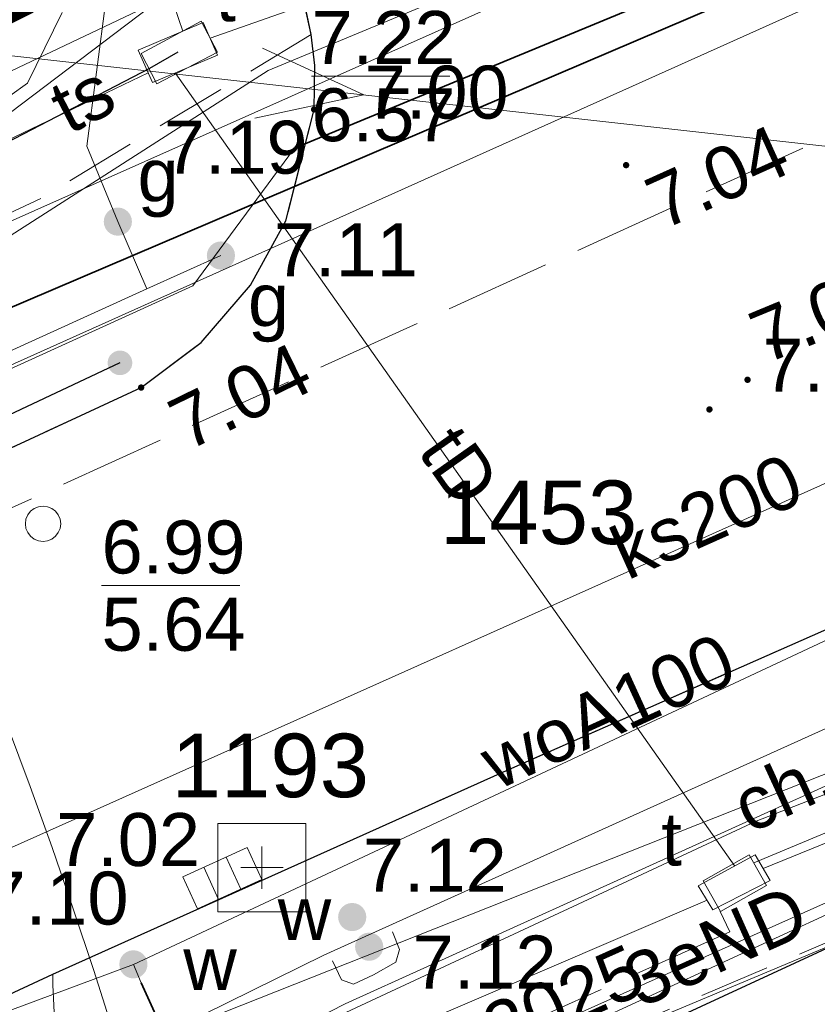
# Model space of a CAD drawing. Extents: x 5474185 to 5474933, y 5916077 to 5916824.
# Tile 196 of 256: x 5474751 to 5474763, y 5916260 to 5916274. Entities that reach past the tile are written whole.
import ezdxf
from ezdxf.enums import TextEntityAlignment as Align

# ---------------------------------------------------------------- set-up
doc = ezdxf.new("R2010")
doc.units = 0
for name, pattern in [('DASHDOT', [1, 0.5, -0.25, 0, -0.25]), ('PRZER2-1', [1.5, 1, -0.5]), ('PRZER3-1', [2, 1.5, -0.5])]:
    doc.linetypes.add(name, pattern=pattern)
doc.layers.add('1-GRAN', color=5, linetype='DASHDOT')
for name, color, linetype, lineweight in [('GESDZI', 253, 'CONTINUOUS', 18), ('GSLKOG', 253, 'CONTINUOUS', 35), ('GSLKRW', 253, 'CONTINUOUS', 25), ('GSPSSP', 253, 'CONTINUOUS', 18), ('GSPSSP_O', 253, 'CONTINUOUS', 18), ('GSPWPS', 253, 'CONTINUOUS', 13), ('GSPWPS_O', 253, 'CONTINUOUS', 13), ('GSSKOA', 253, 'CONTINUOUS', 18), ('GSSKOD', 253, 'CONTINUOUS', 18), ('GSSKOD_O', 253, 'CONTINUOUS', 18), ('GULEPR', 254, 'CONTINUOUS', 18), ('GULEPR_O', 254, 'CONTINUOUS', 18), ('GULGPR', 254, 'CONTINUOUS', 18), ('GULKPR', 7, 'CONTINUOUS', 18), ('GULKPR_O', 254, 'CONTINUOUS', 18), ('GULLOB', 254, 'CONTINUOUS', 35), ('GULSPR', 254, 'CONTINUOUS', 18), ('GULTPR', 254, 'CONTINUOUS', 18), ('GULTPR_O', 254, 'CONTINUOUS', 18), ('GULWPR', 7, 'CONTINUOUS', 18), ('GULWPR_O', 254, 'CONTINUOUS', 18), ('GUPGZA', 253, 'CONTINUOUS', 18), ('GUPGZA_O', 253, 'CONTINUOUS', 18), ('GUPIWZ', 253, 'CONTINUOUS', 18), ('GUPIWZ_O', 253, 'CONTINUOUS', 18), ('GUPKKS', 253, 'CONTINUOUS', 18), ('GUPKSD', 61, 'CONTINUOUS', 18), ('GUPPRZ_O', 40, 'CONTINUOUS', 18), ('GUPWZA', 253, 'CONTINUOUS', 18), ('GUPWZA_O', 253, 'CONTINUOUS', 18), ('GUSIKP', 253, 'CONTINUOUS', 18), ('GUSIWZ', 253, 'CONTINUOUS', 18), ('GUSIWZ_O', 253, 'CONTINUOUS', 18), ('IS HP zasięg', 251, 'CONTINUOUS', 20)]:
    doc.layers.add(name, color=color, linetype=linetype, lineweight=lineweight)
doc.styles.add('Arial', font='arial.ttf')

msp = doc.modelspace()

# ---------------------------------------------------------------- hatches: boundary and pattern name
at = {"layer": 'GSLKOG'}
msp.add_hatch(color=256, dxfattribs=at).paths.add_polyline_path([(5474752.665328, 5916268.515617), (5474752.620694, 5916268.525355), (5474752.580103, 5916268.546315), (5474752.546317, 5916268.577067), (5474752.521643, 5916268.615514), (5474752.507761, 5916268.659037), (5474752.505617, 5916268.704672), (5474752.515355, 5916268.749306), (5474752.536315, 5916268.789897), (5474752.567067, 5916268.823683), (5474752.605514, 5916268.848357), (5474752.649037, 5916268.862239), (5474752.694672, 5916268.864384), (5474752.739306, 5916268.854645), (5474752.779897, 5916268.833685), (5474752.813683, 5916268.802933), (5474752.838357, 5916268.764486), (5474752.852239, 5916268.720963), (5474752.854383, 5916268.675328), (5474752.844645, 5916268.630694), (5474752.823685, 5916268.590103), (5474752.792933, 5916268.556317), (5474752.754486, 5916268.531643), (5474752.710963, 5916268.517761)])
at = {"layer": 'GSPWPS'}
for points in [[(5474755.43, 5916272.235), (5474755.418353, 5916272.236533), (5474755.4075, 5916272.241029), (5474755.39818, 5916272.24818), (5474755.391029, 5916272.2575), (5474755.386533, 5916272.268353), (5474755.385, 5916272.28), (5474755.386533, 5916272.291647), (5474755.391029, 5916272.3025), (5474755.39818, 5916272.31182), (5474755.4075, 5916272.318971), (5474755.418353, 5916272.323467), (5474755.43, 5916272.325), (5474755.441647, 5916272.323467), (5474755.4525, 5916272.318971), (5474755.46182, 5916272.31182), (5474755.468971, 5916272.3025), (5474755.473467, 5916272.291647), (5474755.475, 5916272.28), (5474755.473467, 5916272.268353), (5474755.468971, 5916272.2575), (5474755.46182, 5916272.24818), (5474755.4525, 5916272.241029), (5474755.441647, 5916272.236533)], [(5474759.85, 5916271.445), (5474759.838353, 5916271.446533), (5474759.8275, 5916271.451029), (5474759.81818, 5916271.45818), (5474759.811029, 5916271.4675), (5474759.806533, 5916271.478353), (5474759.805, 5916271.49), (5474759.806533, 5916271.501647), (5474759.811029, 5916271.5125), (5474759.81818, 5916271.52182), (5474759.8275, 5916271.528971), (5474759.838353, 5916271.533467), (5474759.85, 5916271.535), (5474759.861647, 5916271.533467), (5474759.8725, 5916271.528971), (5474759.88182, 5916271.52182), (5474759.888971, 5916271.5125), (5474759.893467, 5916271.501647), (5474759.895, 5916271.49), (5474759.893467, 5916271.478353), (5474759.888971, 5916271.4675), (5474759.88182, 5916271.45818), (5474759.8725, 5916271.451029), (5474759.861647, 5916271.446533)], [(5474761.57, 5916268.405), (5474761.558353, 5916268.406533), (5474761.5475, 5916268.411029), (5474761.53818, 5916268.41818), (5474761.531029, 5916268.4275), (5474761.526533, 5916268.438353), (5474761.525, 5916268.45), (5474761.526533, 5916268.461647), (5474761.531029, 5916268.4725), (5474761.53818, 5916268.48182), (5474761.5475, 5916268.488971), (5474761.558353, 5916268.493467), (5474761.57, 5916268.495), (5474761.581647, 5916268.493467), (5474761.5925, 5916268.488971), (5474761.60182, 5916268.48182), (5474761.608971, 5916268.4725), (5474761.613467, 5916268.461647), (5474761.615, 5916268.45), (5474761.613467, 5916268.438353), (5474761.608971, 5916268.4275), (5474761.60182, 5916268.41818), (5474761.5925, 5916268.411029), (5474761.581647, 5916268.406533)], [(5474752.98, 5916268.295), (5474752.968353, 5916268.296533), (5474752.9575, 5916268.301029), (5474752.94818, 5916268.30818), (5474752.941029, 5916268.3175), (5474752.936533, 5916268.328353), (5474752.935, 5916268.34), (5474752.936533, 5916268.351647), (5474752.941029, 5916268.3625), (5474752.94818, 5916268.37182), (5474752.9575, 5916268.378971), (5474752.968353, 5916268.383467), (5474752.98, 5916268.385), (5474752.991647, 5916268.383467), (5474753.0025, 5916268.378971), (5474753.01182, 5916268.37182), (5474753.018971, 5916268.3625), (5474753.023467, 5916268.351647), (5474753.025, 5916268.34), (5474753.023467, 5916268.328353), (5474753.018971, 5916268.3175), (5474753.01182, 5916268.30818), (5474753.0025, 5916268.301029), (5474752.991647, 5916268.296533)], [(5474761.03, 5916267.985), (5474761.018353, 5916267.986533), (5474761.0075, 5916267.991029), (5474760.99818, 5916267.99818), (5474760.991029, 5916268.0075), (5474760.986533, 5916268.018353), (5474760.985, 5916268.03), (5474760.986533, 5916268.041647), (5474760.991029, 5916268.0525), (5474760.99818, 5916268.06182), (5474761.0075, 5916268.068971), (5474761.018353, 5916268.073467), (5474761.03, 5916268.075), (5474761.041647, 5916268.073467), (5474761.0525, 5916268.068971), (5474761.06182, 5916268.06182), (5474761.068971, 5916268.0525), (5474761.073467, 5916268.041647), (5474761.075, 5916268.03), (5474761.073467, 5916268.018353), (5474761.068971, 5916268.0075), (5474761.06182, 5916267.99818), (5474761.0525, 5916267.991029), (5474761.041647, 5916267.986533)]]:
    msp.add_hatch(color=256, dxfattribs=at).paths.add_polyline_path(points)
at = {"layer": 'GUPGZA'}
for points in [[(5474752.65, 5916270.49), (5474752.598236, 5916270.496815), (5474752.55, 5916270.516795), (5474752.508579, 5916270.548579), (5474752.476795, 5916270.59), (5474752.456815, 5916270.638236), (5474752.45, 5916270.69), (5474752.456815, 5916270.741764), (5474752.476795, 5916270.79), (5474752.508579, 5916270.831421), (5474752.55, 5916270.863205), (5474752.598236, 5916270.883185), (5474752.65, 5916270.89), (5474752.701764, 5916270.883185), (5474752.75, 5916270.863205), (5474752.791421, 5916270.831421), (5474752.823205, 5916270.79), (5474752.843185, 5916270.741764), (5474752.85, 5916270.69), (5474752.843185, 5916270.638236), (5474752.823205, 5916270.59), (5474752.791421, 5916270.548579), (5474752.75, 5916270.516795), (5474752.701764, 5916270.496815)], [(5474754.11, 5916270.01), (5474754.058236, 5916270.016815), (5474754.01, 5916270.036795), (5474753.968579, 5916270.068579), (5474753.936795, 5916270.11), (5474753.916815, 5916270.158236), (5474753.91, 5916270.21), (5474753.916815, 5916270.261764), (5474753.936795, 5916270.31), (5474753.968579, 5916270.351421), (5474754.01, 5916270.383205), (5474754.058236, 5916270.403185), (5474754.11, 5916270.41), (5474754.161764, 5916270.403185), (5474754.21, 5916270.383205), (5474754.251421, 5916270.351421), (5474754.283205, 5916270.31), (5474754.303185, 5916270.261764), (5474754.31, 5916270.21), (5474754.303185, 5916270.158236), (5474754.283205, 5916270.11), (5474754.251421, 5916270.068579), (5474754.21, 5916270.036795), (5474754.161764, 5916270.016815)]]:
    msp.add_hatch(color=256, dxfattribs=at).paths.add_polyline_path(points)
at = {"layer": 'GUPWZA'}
for points in [[(5474755.97, 5916260.64), (5474755.918236, 5916260.646815), (5474755.87, 5916260.666795), (5474755.828579, 5916260.698579), (5474755.796795, 5916260.74), (5474755.776815, 5916260.788236), (5474755.77, 5916260.84), (5474755.776815, 5916260.891764), (5474755.796795, 5916260.94), (5474755.828579, 5916260.981421), (5474755.87, 5916261.013205), (5474755.918236, 5916261.033185), (5474755.97, 5916261.04), (5474756.021764, 5916261.033185), (5474756.07, 5916261.013205), (5474756.111421, 5916260.981421), (5474756.143205, 5916260.94), (5474756.163185, 5916260.891764), (5474756.17, 5916260.84), (5474756.163185, 5916260.788236), (5474756.143205, 5916260.74), (5474756.111421, 5916260.698579), (5474756.07, 5916260.666795), (5474756.021764, 5916260.646815)], [(5474756.21, 5916260.22), (5474756.158236, 5916260.226815), (5474756.11, 5916260.246795), (5474756.068579, 5916260.278579), (5474756.036795, 5916260.32), (5474756.016815, 5916260.368236), (5474756.01, 5916260.42), (5474756.016815, 5916260.471764), (5474756.036795, 5916260.52), (5474756.068579, 5916260.561421), (5474756.11, 5916260.593205), (5474756.158236, 5916260.613185), (5474756.21, 5916260.62), (5474756.261764, 5916260.613185), (5474756.31, 5916260.593205), (5474756.351421, 5916260.561421), (5474756.383205, 5916260.52), (5474756.403185, 5916260.471764), (5474756.41, 5916260.42), (5474756.403185, 5916260.368236), (5474756.383205, 5916260.32), (5474756.351421, 5916260.278579), (5474756.31, 5916260.246795), (5474756.261764, 5916260.226815)], [(5474752.87, 5916259.97), (5474752.818236, 5916259.976815), (5474752.77, 5916259.996795), (5474752.728579, 5916260.028579), (5474752.696795, 5916260.07), (5474752.676815, 5916260.118236), (5474752.67, 5916260.17), (5474752.676815, 5916260.221764), (5474752.696795, 5916260.27), (5474752.728579, 5916260.311421), (5474752.77, 5916260.343205), (5474752.818236, 5916260.363185), (5474752.87, 5916260.37), (5474752.921764, 5916260.363185), (5474752.97, 5916260.343205), (5474753.011421, 5916260.311421), (5474753.043205, 5916260.27), (5474753.063185, 5916260.221764), (5474753.07, 5916260.17), (5474753.063185, 5916260.118236), (5474753.043205, 5916260.07), (5474753.011421, 5916260.028579), (5474752.97, 5916259.996795), (5474752.921764, 5916259.976815)]]:
    msp.add_hatch(color=256, dxfattribs=at).paths.add_polyline_path(points)

# ---------------------------------------------------------------- linework, layer by layer
at = {"layer": '1-GRAN', "ltscale": 5, "const_width": 0.8, "elevation": 10.08}
msp.add_lwpolyline([(5474751.83, 5916275.64), (5474751.14, 5916273.94), (5474644.79, 5916221), (5474615.29, 5916258.3), (5474592.4, 5916287.8), (5474563.35, 5916264.64), (5474560.03, 5916268.81), (5474550.58, 5916262.91), (5474454.86, 5916375.82)], dxfattribs=at)
at = {"layer": 'GESDZI', "linetype": 'Continuous', "lineweight": 13}
for p, q in [((5474752.75, 5916256.25, 10.22), (5474770.72, 5916263.78, 10.22)), ((5474770.72, 5916263.78, 10.22), (5474752.75, 5916256.25, 10.22))]:
    msp.add_line(p, q, dxfattribs=at)
at = {"layer": 'GSLKOG', "linetype": 'Continuous', "lineweight": 30}
for p, q in [((5474752.68, 5916268.69, 10.18), (5474731.25, 5916258.61, 10.18)), ((5474753.19, 5916256.01, 10.18), (5474765.75, 5916261.81, 10.18))]:
    msp.add_line(p, q, dxfattribs=at)
at = {"layer": 'GSLKRW', "linetype": 'Continuous', "lineweight": 30}
for p, q in [((5474755.39, 5916273.34, 10.18), (5474755.18, 5916274.31, 10.18)), ((5474755.44, 5916272.9, 10.18), (5474755.39, 5916273.34, 10.18)), ((5474755.43, 5916272.28, 10.18), (5474755.44, 5916272.9, 10.18)), ((5474755.03, 5916270.7, 10.18), (5474755.43, 5916272.28, 10.18)), ((5474754.53, 5916269.79, 10.18), (5474755.03, 5916270.7, 10.18)), ((5474753.83, 5916268.98, 10.18), (5474754.53, 5916269.79, 10.18)), ((5474752.98, 5916268.34, 10.18), (5474753.83, 5916268.98, 10.18)), ((5474746.19, 5916265.2, 10.18), (5474752.98, 5916268.34, 10.18))]:
    msp.add_line(p, q, dxfattribs=at)
at = {"layer": 'GSLKRW', "linetype": 'Continuous', "lineweight": 30, "elevation": 10.18, "flags": 128}
msp.add_lwpolyline([(5474661.05, 5916216.2), (5474669.32, 5916220.5), (5474673.93, 5916222.81), (5474688.7, 5916230.19), (5474694.17, 5916232.96), (5474712.09, 5916241.76), (5474716.3, 5916243.77), (5474721.6, 5916246.29), (5474728.77, 5916249.5), (5474732.86, 5916251.44), (5474746.45, 5916257.67), (5474747.62, 5916258.16), (5474750.63, 5916259.52), (5474751.73, 5916260.03), (5474758.07, 5916262.88), (5474762.81, 5916264.97), (5474765.5, 5916266.15), (5474768.21, 5916267.41), (5474774.66, 5916270.29), (5474785.53, 5916275.01)], dxfattribs=at)
at = {"layer": 'GSPSSP', "elevation": 10.36, "flags": 128}
for points in [[(5474754.69, 5916261.84), (5474754.69, 5916261.24)], [(5474754.99, 5916261.54), (5474754.39, 5916261.54)]]:
    msp.add_lwpolyline(points, dxfattribs=at)
at = {"layer": 'GSPSSP'}
msp.add_3dface([(5474755.315, 5916262.165, 10.36), (5474755.315, 5916260.915, 10.36), (5474754.065, 5916260.915, 10.36), (5474754.065, 5916262.165, 10.36)], dxfattribs=at)
at = {"layer": 'GSSKOA', "linetype": 'PRZER3-1', "lineweight": 13}
for p, q in [((5474755.18, 5916274.31, 10.18), (5474755.39, 5916273.34, 10.18)), ((5474755.39, 5916273.34, 10.18), (5474755.44, 5916272.9, 10.18)), ((5474755.44, 5916272.9, 10.18), (5474755.43, 5916272.28, 10.18)), ((5474755.43, 5916272.28, 10.18), (5474755.03, 5916270.7, 10.18)), ((5474755.03, 5916270.7, 10.18), (5474754.53, 5916269.79, 10.18)), ((5474754.53, 5916269.79, 10.18), (5474753.83, 5916268.98, 10.18)), ((5474753.83, 5916268.98, 10.18), (5474752.98, 5916268.34, 10.18)), ((5474752.98, 5916268.34, 10.18), (5474746.19, 5916265.2, 10.18)), ((5474750.63, 5916259.52, 10.18), (5474751.73, 5916260.03, 10.18)), ((5474751.73, 5916260.03, 10.18), (5474751.73, 5916259.88, 10.18)), ((5474751.73, 5916259.88, 10.18), (5474751.8, 5916258.36, 10.18))]:
    msp.add_line(p, q, dxfattribs=at)
at = {"layer": 'GSSKOA', "linetype": 'PRZER3-1', "lineweight": 13, "elevation": 10.18}
msp.add_lwpolyline([(5474661.05, 5916216.2), (5474669.32, 5916220.5), (5474673.93, 5916222.81), (5474688.7, 5916230.19), (5474694.17, 5916232.96), (5474712.09, 5916241.76), (5474716.3, 5916243.77), (5474721.6, 5916246.29), (5474728.77, 5916249.5), (5474732.86, 5916251.44), (5474746.45, 5916257.67), (5474747.62, 5916258.16), (5474750.63, 5916259.52), (5474751.73, 5916260.03), (5474758.07, 5916262.88), (5474762.81, 5916264.97), (5474765.5, 5916266.15), (5474768.21, 5916267.41), (5474774.66, 5916270.29), (5474785.53, 5916275.01)], dxfattribs=at)
at = {"layer": 'GSSKOD', "linetype": 'PRZER2-1', "lineweight": 13}
for p, q in [((5474755.39, 5916273.34, 10.18), (5474751.56, 5916271.02, 10.18)), ((5474755.44, 5916272.9, 10.18), (5474755.39, 5916273.34, 10.18)), ((5474755.43, 5916272.28, 10.18), (5474755.44, 5916272.9, 10.18)), ((5474755.03, 5916270.7, 10.18), (5474755.43, 5916272.28, 10.18)), ((5474751.56, 5916271.02, 10.18), (5474749.49, 5916270.05, 10.18)), ((5474754.53, 5916269.79, 10.18), (5474755.03, 5916270.7, 10.18)), ((5474753.83, 5916268.98, 10.18), (5474754.53, 5916269.79, 10.18)), ((5474752.98, 5916268.34, 10.18), (5474753.83, 5916268.98, 10.18)), ((5474746.19, 5916265.2, 10.18), (5474752.98, 5916268.34, 10.18)), ((5474762.81, 5916264.97, 10.18), (5474758.07, 5916262.88, 10.18)), ((5474758.07, 5916262.88, 10.18), (5474751.73, 5916260.03, 10.18)), ((5474752.64, 5916256.21, 10.18), (5474765.66, 5916261.74, 10.18)), ((5474751.73, 5916260.03, 10.18), (5474751.73, 5916259.88, 10.18)), ((5474751.73, 5916259.88, 10.18), (5474751.8, 5916258.36, 10.18))]:
    msp.add_line(p, q, dxfattribs=at)
at = {"layer": 'GULEPR', "linetype": 'Continuous', "lineweight": 13}
for p, q in [((5474796.45, 5916290.89, 10.14), (5474701.21, 5916248.45, 10.14)), ((5474750.62, 5916272.58, 10.14), (5474765.75, 5916279.76, 10.14)), ((5474754.78, 5916272.83, 10.14), (5474763.07, 5916276.28, 10.14)), ((5474762.45, 5916274.75, 10.14), (5474755.15, 5916271.73, 10.14)), ((5474751.86, 5916273.65, 10.14), (5474751.37, 5916272.65, 10.14)), ((5474750.47, 5916270.07, 10.14), (5474754.78, 5916272.83, 10.14)), ((5474751.37, 5916272.65, 10.14), (5474751.12, 5916272.47, 10.14)), ((5474755.15, 5916271.73, 10.14), (5474753.71, 5916269.78, 10.14)), ((5474756.55, 5916258.05, 10.14), (5474782.71, 5916270.09, 10.14)), ((5474753.71, 5916269.78, 10.14), (5474750.5, 5916268.32, 10.14)), ((5474753, 5916256.71, 10.14), (5474769.3, 5916264.01, 10.14))]:
    msp.add_line(p, q, dxfattribs=at)
at = {"layer": 'GULEPR', "elevation": 10.14, "flags": 128}
msp.add_lwpolyline([(5474754.588829, 5916272.153891), (5474756.134857, 5916272.485247), (5474754.699221, 5916273.147779)], dxfattribs=at)
at = {"layer": 'GULEPR', "linetype": 'Continuous', "lineweight": 18, "elevation": 10.14, "flags": 128}
msp.add_lwpolyline([(5474750.42, 5916273.12), (5474777.88, 5916270.07)], dxfattribs=at)
at = {"layer": 'GULGPR', "linetype": 'Continuous', "lineweight": 13}
for p, q in [((5474741.12, 5916264.16, 10.14), (5474775.02, 5916279.39, 10.14)), ((5474752.21, 5916271.76, 10.14), (5474752.81, 5916276.38, 10.14)), ((5474781.76, 5916272.13, 10.14), (5474755.57, 5916260.3, 10.14)), ((5474781.76, 5916272.13, 10.14), (5474755.57, 5916260.3, 10.14)), ((5474752.65, 5916270.69, 10.14), (5474752.21, 5916271.76, 10.14)), ((5474753.06, 5916269.74, 10.14), (5474752.65, 5916270.69, 10.14)), ((5474753.06, 5916269.74, 10.14), (5474754.11, 5916270.21, 10.14)), ((5474715.16, 5916252.49, 10.14), (5474753.06, 5916269.74, 10.14)), ((5474755.57, 5916260.3, 10.14), (5474692.73, 5916229.4, 10.14)), ((5474755.57, 5916260.3, 10.14), (5474692.73, 5916229.4, 10.14))]:
    msp.add_line(p, q, dxfattribs=at)
at = {"layer": 'GULKPR', "linetype": 'Continuous', "lineweight": 18, "elevation": 10.14, "flags": 128}
msp.add_lwpolyline([(5474749.25, 5916260.98), (5474765.57, 5916268.28)], dxfattribs=at)
at = {"layer": 'GULLOB', "linetype": 'Continuous', "lineweight": 30}
for p, q in [((5474753.5, 5916273.09, 10.12), (5474753.1, 5916272.86, 10.12)), ((5474753.1, 5916272.86, 10.12), (5474750.21, 5916271.36, 10.12))]:
    msp.add_line(p, q, dxfattribs=at)
at = {"layer": 'GULLOB', "linetype": 'Continuous', "lineweight": 35, "elevation": 10.12, "flags": 128}
for points in [[(5474764.5, 5916275.18), (5474747.6, 5916267.97)], [(5474762.45, 5916274.75), (5474755.15, 5916271.73)], [(5474752.98, 5916259.91), (5474754.47, 5916256.62)]]:
    msp.add_lwpolyline(points, dxfattribs=at)
at = {"layer": 'GULSPR', "linetype": 'Continuous', "lineweight": 18, "elevation": 10.14, "flags": 128}
msp.add_lwpolyline([(5474764.5, 5916275.18), (5474747.6, 5916267.97)], dxfattribs=at)
at = {"layer": 'GULTPR', "linetype": 'Continuous', "lineweight": 13}
for p, q in [((5474753.96, 5916273.29, 10.14), (5474763.58, 5916276.71, 10.14)), ((5474753.59, 5916274.1, 10.14), (5474749.84, 5916271.26, 10.14)), ((5474753.5, 5916273.09, 10.14), (5474753.1, 5916272.86, 10.14)), ((5474753.1, 5916272.86, 10.14), (5474750.21, 5916271.36, 10.14)), ((5474737.4, 5916265.27, 10.14), (5474753.08, 5916272.8, 10.14)), ((5474761.69, 5916262.2, 10.14), (5474770.24, 5916265.51, 10.14)), ((5474752.63, 5916258.89, 10.14), (5474762.91, 5916262.96, 10.14)), ((5474749.49, 5916256.51, 10.14), (5474761.69, 5916262.2, 10.14))]:
    msp.add_line(p, q, dxfattribs=at)
at = {"layer": 'GULTPR', "linetype": 'PRZER3-1', "lineweight": 13}
for p, q in [((5474761.66, 5916261.61, 10.14), (5474772.2, 5916266.01, 10.14)), ((5474761.18, 5916260.92, 10.14), (5474761.32, 5916260.63, 10.14)), ((5474761.32, 5916260.63, 10.14), (5474752.94, 5916256.88, 10.14))]:
    msp.add_line(p, q, dxfattribs=at)
at = {"layer": 'GULTPR', "linetype": 'Continuous', "lineweight": 18, "elevation": 10.14, "flags": 128}
for points in [[(5474761.79, 5916261.53), (5474801.18, 5916277.56)], [(5474753.57, 5916273.39), (5474753.14, 5916274.65)], [(5474761.39, 5916261.56), (5474753.46, 5916272.8)], [(5474734.94, 5916249.9), (5474761, 5916261.08)]]:
    msp.add_lwpolyline(points, dxfattribs=at)
at = {"layer": 'GULWPR', "linetype": 'Continuous', "lineweight": 13}
for p, q in [((5474752.87, 5916260.17, 10.14), (5474781.2, 5916273.42, 10.14)), ((5474755.87, 5916259.61, 10.14), (5474782.04, 5916271.49, 10.14)), ((5474756.54, 5916260.63, 10.14), (5474756.64, 5916260.38, 10.14)), ((5474756.64, 5916260.38, 10.14), (5474756.59, 5916260.2, 10.14)), ((5474749.36, 5916258.86, 10.14), (5474752.87, 5916260.17, 10.14)), ((5474752.87, 5916260.17, 10.14), (5474752.98, 5916259.91, 10.14)), ((5474755.69, 5916260.22, 10.14), (5474755.82, 5916259.95, 10.14)), ((5474756.59, 5916260.2, 10.14), (5474756.27, 5916260.02, 10.14)), ((5474752.98, 5916259.91, 10.14), (5474754.47, 5916256.62, 10.14)), ((5474755.82, 5916259.95, 10.14), (5474755.99, 5916259.89, 10.14)), ((5474755.99, 5916259.89, 10.14), (5474756.27, 5916260.02, 10.14)), ((5474694.85, 5916228.82, 10.14), (5474755.87, 5916259.61, 10.14))]:
    msp.add_line(p, q, dxfattribs=at)
at = {"layer": 'GULWPR', "linetype": 'PRZER3-1', "lineweight": 13}
msp.add_line((5474746.42, 5916264.49, 10.14), (5474765.01, 5916272.94, 10.14), dxfattribs=at)
at = {"layer": 'GUPIWZ', "elevation": 10.18, "flags": 128}
msp.add_lwpolyline([(5474751.59, 5916266.66), (5474751.654705, 5916266.651481), (5474751.715, 5916266.626506), (5474751.766777, 5916266.586777), (5474751.806506, 5916266.535), (5474751.831481, 5916266.474705), (5474751.84, 5916266.41), (5474751.831481, 5916266.345295), (5474751.806506, 5916266.285), (5474751.766777, 5916266.233223), (5474751.715, 5916266.193494), (5474751.654705, 5916266.168519), (5474751.59, 5916266.16), (5474751.525295, 5916266.168519), (5474751.465, 5916266.193494), (5474751.413223, 5916266.233223), (5474751.373494, 5916266.285), (5474751.348519, 5916266.345295), (5474751.34, 5916266.41), (5474751.348519, 5916266.474705), (5474751.373494, 5916266.535), (5474751.413223, 5916266.586777), (5474751.465, 5916266.626506), (5474751.525295, 5916266.651481), (5474751.59, 5916266.66)], close=True, dxfattribs=at)
at = {"layer": 'GUPIWZ'}
msp.add_3dface([(5474761.839388, 5916261.285718, 10.18), (5474761.185514, 5916260.918365, 10.18), (5474760.940612, 5916261.354282, 10.18), (5474761.594486, 5916261.721635, 10.18)], dxfattribs=at)
at = {"layer": 'GUPKKS', "elevation": 10.16, "flags": 128}
for points in [[(5474754.392999, 5916261.235221), (5474754.18541, 5916261.690091)], [(5474754.07459, 5916261.089909), (5474753.867001, 5916261.544779)]]:
    msp.add_lwpolyline(points, dxfattribs=at)
at = {"layer": 'GUPKKS'}
msp.add_3dface([(5474754.688665, 5916261.370155, 10.16), (5474753.778925, 5916260.954976, 10.16), (5474753.571335, 5916261.409845, 10.16), (5474754.481075, 5916261.825024, 10.16)], dxfattribs=at)
at = {"layer": 'GUPKSD', "elevation": 10.16, "flags": 128}
msp.add_lwpolyline([(5474751.59, 5916266.66), (5474751.654705, 5916266.651481), (5474751.715, 5916266.626506), (5474751.766777, 5916266.586777), (5474751.806506, 5916266.535), (5474751.831481, 5916266.474705), (5474751.84, 5916266.41), (5474751.831481, 5916266.345295), (5474751.806506, 5916266.285), (5474751.766777, 5916266.233223), (5474751.715, 5916266.193494), (5474751.654705, 5916266.168519), (5474751.59, 5916266.16), (5474751.525295, 5916266.168519), (5474751.465, 5916266.193494), (5474751.413223, 5916266.233223), (5474751.373494, 5916266.285), (5474751.348519, 5916266.345295), (5474751.34, 5916266.41), (5474751.348519, 5916266.474705), (5474751.373494, 5916266.535), (5474751.413223, 5916266.586777), (5474751.465, 5916266.626506), (5474751.525295, 5916266.651481), (5474751.59, 5916266.66)], close=True, dxfattribs=at)
at = {"layer": 'GUPPRZ_O', "linetype": 'Continuous', "lineweight": 13, "elevation": 10.8, "flags": 128}
for points in [[(5474755.393395, 5916272.751305), (5474757.353395, 5916272.751305)], [(5474752.4192, 5916265.533979), (5474754.3792, 5916265.533979)]]:
    msp.add_lwpolyline(points, dxfattribs=at)
at = {"layer": 'GUSIKP', "linetype": 'Continuous', "lineweight": 13}
for p, q in [((5474752.94, 5916273.12, 10.14), (5474753.86, 5916273.51, 10.14)), ((5474753.86, 5916273.51, 10.14), (5474754.06, 5916273.05, 10.14)), ((5474753.14, 5916272.66, 10.14), (5474752.94, 5916273.12, 10.14)), ((5474754.06, 5916273.05, 10.14), (5474753.14, 5916272.66, 10.14)), ((5474760.87, 5916261.28, 10.14), (5474761.68, 5916261.72, 10.14)), ((5474761.68, 5916261.72, 10.14), (5474761.89, 5916261.36, 10.14)), ((5474761.08, 5916260.94, 10.14), (5474760.87, 5916261.28, 10.14)), ((5474761.89, 5916261.36, 10.14), (5474761.08, 5916260.94, 10.14))]:
    msp.add_line(p, q, dxfattribs=at)
at = {"layer": 'GUSIWZ', "linetype": 'Continuous', "lineweight": 13}
for p, q in [((5474752.98, 5916273.07, 10.16), (5474753.83, 5916273.53, 10.16)), ((5474753.83, 5916273.53, 10.16), (5474754.06, 5916273.09, 10.16)), ((5474753.2, 5916272.64, 10.16), (5474752.98, 5916273.07, 10.16)), ((5474754.06, 5916273.09, 10.16), (5474753.2, 5916272.64, 10.16))]:
    msp.add_line(p, q, dxfattribs=at)
at = {"layer": 'IS HP zasięg', "lineweight": 15, "ltscale": 0.7}
msp.add_circle((5474680.96, 5916236.9), 75, dxfattribs=at)
msp.add_circle((5474680.96, 5916236.9), 75, dxfattribs=at)

# ---------------------------------------------------------------- texts
at = {"layer": 'GSPSSP_O', "linetype": 'Continuous', "lineweight": 0, "style": 'Arial'}
for s, p in [('1453', (5474757.212376, 5916266.123286, 10.8)), ('1193', (5474753.411639, 5916262.537678, 10.8))]:
    msp.add_text(s, height=0.9, dxfattribs=at).set_placement(p)
at = {"layer": 'GSPWPS_O', "linetype": 'Continuous', "lineweight": 0, "style": 'Arial'}
for s, p in [('7.00', (5474756.14642, 5916272.149424, 10.8)), ('7.09', (5474761.78, 5916268.28, 10.8))]:
    msp.add_text(s, height=0.75, dxfattribs=at).set_placement(p)
for s, rotation, p in [('7.04', 24.271559, (5474760.364938, 5916270.564691, 10.8)), ('7.09', 22.509179, (5474761.816296, 5916268.66642, 10.8)), ('7.04', 26.075931, (5474753.629259, 5916267.431481, 10.8))]:
    msp.add_text(s, height=0.75, rotation=rotation, dxfattribs=at).set_placement(p)
at = {"layer": 'GSSKOD_O', "linetype": 'Continuous', "lineweight": 0, "style": 'Arial'}
msp.add_text('ch.pb.', height=0.75, rotation=24.716068, dxfattribs=at).set_placement((5474762.886873, 5916262.611662, 10.8), align=Align.CENTER)
at = {"layer": 'GULEPR_O', "linetype": 'Continuous', "lineweight": 0, "style": 'Arial'}
msp.add_text('3eND', height=0.75, rotation=24.125338, dxfattribs=at).set_placement((5474761.269955, 5916260.092156, 10.8), align=Align.CENTER)
at = {"layer": 'GULKPR_O', "linetype": 'Continuous', "lineweight": 0, "style": 'Arial'}
msp.add_text('ks200', height=0.75, rotation=24.099165, dxfattribs=at).set_placement((5474761.142925, 5916266.17564, 10.8), align=Align.CENTER)
at = {"layer": 'GULTPR_O', "linetype": 'Continuous', "lineweight": 0, "style": 'Arial'}
for s, rotation, p in [('ts', 27.430713, (5474752.318211, 5916272.103746, 10.8)), ('tD', 305.203592, (5474757.185196, 5916267.010815, 10.8)), ('proj.t 67.2025', 24.108235, (5474757.249875, 5916258.48712, 10.8))]:
    msp.add_text(s, height=0.75, rotation=rotation, dxfattribs=at).set_placement(p, align=Align.CENTER)
at = {"layer": 'GULWPR_O', "linetype": 'Continuous', "lineweight": 0, "style": 'Arial'}
msp.add_text('woA100', height=0.75, rotation=24.569519, dxfattribs=at).set_placement((5474759.743762, 5916263.418697, 10.8), align=Align.CENTER)
at = {"layer": 'GUPGZA_O', "linetype": 'Continuous', "lineweight": 0, "style": 'Arial'}
for p in [(5474753.511738, 5916270.975467, 10.8), (5474755.076076, 5916269.207891, 10.8)]:
    msp.add_text('g', height=0.75, dxfattribs=at).set_placement(p, align=Align.RIGHT)
at = {"layer": 'GUPIWZ_O', "linetype": 'Continuous', "lineweight": 0, "style": 'Arial'}
msp.add_text('t', height=0.75, dxfattribs=at).set_placement((5474760.64, 5916261.57, 10.8), align=Align.RIGHT)
at = {"layer": 'GUPPRZ_O', "linetype": 'Continuous', "lineweight": 0, "style": 'Arial'}
for s, p in [('7.22', (5474755.393395, 5916272.923805, 10.8)), ('6.57', (5474755.393395, 5916271.828805, 10.8)), ('7.19', (5474753.299864, 5916271.369507, 10.8)), ('7.11', (5474754.86, 5916269.916522, 10.8)), ('6.99', (5474752.4192, 5916265.706479, 10.8)), ('5.64', (5474752.4192, 5916264.611479, 10.8)), ('7.02', (5474751.775546, 5916261.562548, 10.8)), ('7.12', (5474756.119377, 5916261.198637, 10.8)), ('7.10', (5474750.762635, 5916260.733731, 10.8)), ('7.12', (5474756.825582, 5916259.827624, 10.8))]:
    msp.add_text(s, height=0.75, dxfattribs=at).set_placement(p)
at = {"layer": 'GUPWZA_O', "linetype": 'Continuous', "lineweight": 0, "style": 'Arial'}
for p in [(5474755.671709, 5916260.513746, 10.8), (5474754.334458, 5916259.805667, 10.8)]:
    msp.add_text('w', height=0.75, dxfattribs=at).set_placement(p, align=Align.RIGHT)
at = {"layer": 'GUSIWZ_O', "linetype": 'Continuous', "lineweight": 0, "style": 'Arial'}
msp.add_text('t', height=0.75, dxfattribs=at).set_placement((5474754.178436, 5916273.528532, 10.8), align=Align.CENTER)

doc.saveas('drawing.dxf')
